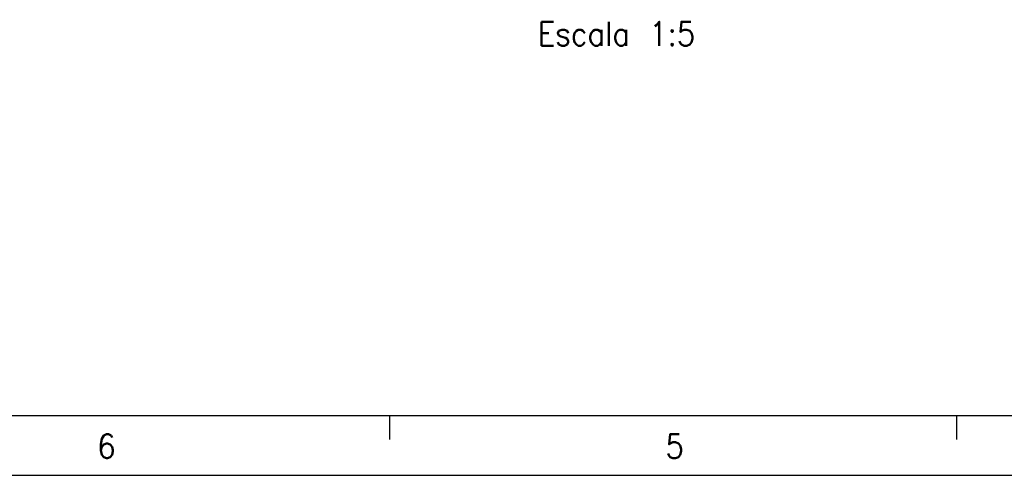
# Model space of a CAD drawing. Header units: millimetres. Extents: x -500 to 1129, y -592 to 328.
# Tile 6 of 23: x -180 to -97, y -92 to -54. Entities that reach past the tile are written whole.
import ezdxf

# ---------------------------------------------------------------- set-up
doc = ezdxf.new("R2010")
doc.units = ezdxf.units.MM
doc.layers.add('1', color=7, linetype='Continuous')
doc.styles.add('CONVERTER_11', font='txt.shx', dxfattribs={"width": 0.9})

# ---------------------------------------------------------------- blocks, each defined once
blk = doc.blocks.new('Iso0', base_point=(-732.75, -185))
at = {"layer": '1', "color": 2, "insert": (-649.09, -251.45), "char_height": 10, "attachment_point": 2, "line_spacing_factor": 1.20048, "style": 'CONVERTER_11'}
blk.add_mtext(' \\PEscala 1:5', dxfattribs=at)
blk = doc.blocks.new('_A2', base_point=(89.413, -87.216))
at = {"layer": '1', "color": 7, "linetype": 'Continuous'}
blk.add_line((-479.587, -87.216), (89.413, -87.216), dxfattribs=at)
at = {"layer": '1', "color": 2, "linetype": 'Continuous'}
for p, q in [((-148.77, -89.216), (-148.77, -87.216)), ((-101.353, -89.216), (-101.353, -87.216)), ((-499.587, -92.216), (94.413, -92.216))]:
    blk.add_line(p, q, dxfattribs=at)
at = {"layer": '1', "color": 2, "char_height": 2, "attachment_point": 4, "line_spacing_factor": 1.20048, "style": 'CONVERTER_11'}
for s, insert in [('6', (-173.228, -89.781)), ('5', (-125.725, -89.781))]:
    blk.add_mtext(s, dxfattribs=dict(at, insert=insert))

msp = doc.modelspace()

# ---------------------------------------------------------------- block references
msp.add_blockref('_A2', (89.413, -87.216))
at = {"xscale": 0.2, "yscale": 0.2, "zscale": 0.2}
msp.add_blockref('Iso0', (-146.55, -37), dxfattribs=at)

doc.saveas('drawing.dxf')
